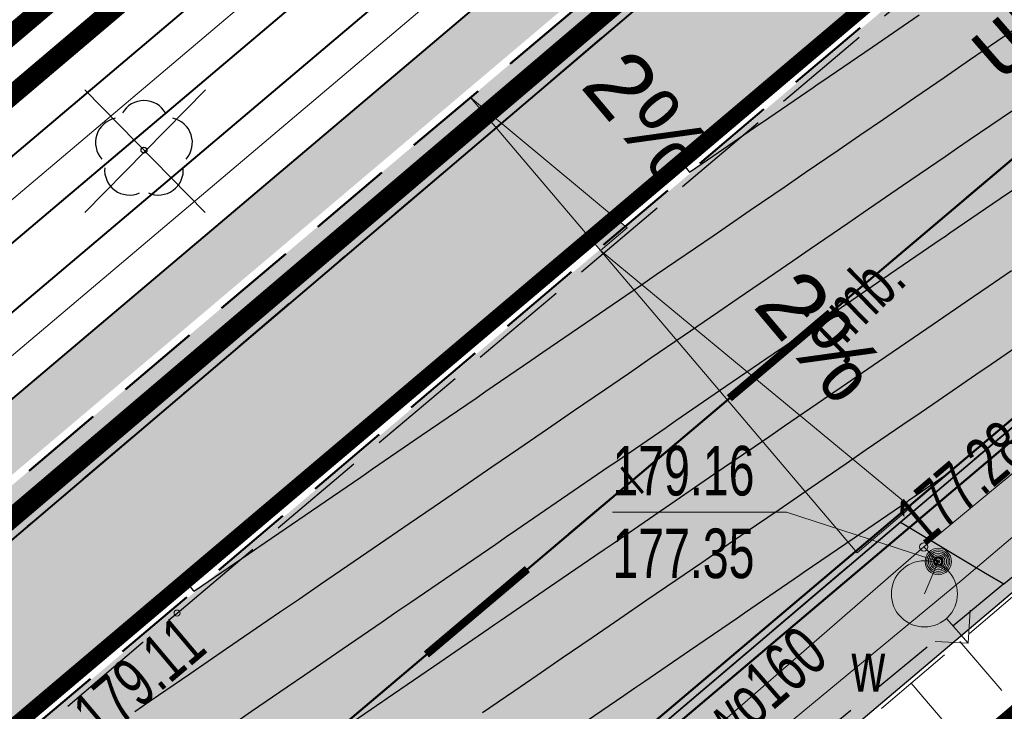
# Model space of a CAD drawing. Header units: metres. Extents: x 7429064 to 7431133, y 5709479 to 5714472.
# Tile 137 of 176: x 7429777 to 7429792, y 5710093 to 5710104. Entities that reach past the tile are written whole.
import ezdxf
from ezdxf.enums import TextEntityAlignment as Align

# ---------------------------------------------------------------- set-up
doc = ezdxf.new("R2010")
doc.units = ezdxf.units.M
for name, pattern in [('1', [0]), ('12', [3, 1, -1, 0, -1]), ('2_BUBZ02', [1.75, 1.25, -0.5]), ('2_KTCR02', [1.5, 1, -0.5]), ('2_KTJZ01', [2, 1.5, -0.5]), ('2_KTKR01', [0]), ('3_1', [0]), ('3_14', [1, -1]), ('3_BUBZ02G', [1.75, 1.25, -0.5]), ('3_KTCR02', [1.5, 1, -0.5]), ('3_KTJZ01', [2, 1.5, -0.5]), ('3_KTKR01', [0]), ('4_SUPW_01', [0]), ('7_1', [0]), ('7_SUPW_01', [0]), ('CENTER2', [1.125, 0.75, -0.125, 0.125, -0.125]), ('DASHED', [19.05, 12.7, -6.35]), ('HIDDEN', [0.375, 0.25, -0.125])]:
    doc.linetypes.add(name, pattern=pattern)
for name, color, linetype in [('_1_Mapa', 7, 'Continuous'), ('_1_X-REFY', 7, 'Continuous'), ('C-DROGI-SYTUACJA-ETYKIETY', 7, 'Continuous'), ('C-TEREN', 7, 'Continuous'), ('zzz.gaHSDomyslna', 7, 'Continuous')]:
    doc.layers.add(name, color=color, linetype=linetype)
doc.layers.add('_Brudnopis', color=22, linetype='Continuous', lineweight=50, plot=False)
for name, color, linetype, lineweight in [('_D_7_PAS DROGOWY-LINIA ROZGR TEREN INW', 222, 'HIDDEN', 50), ('_D_7_PAS DROGOWY_PODZIAL', 1, 'Continuous', 50), ('_D_7_TEREN NIEZBEDNY DLA OB_BUD', 252, 'HIDDEN', 50), ('_D_8_Wymiary', 7, 'Continuous', 20), ('_skarpy', 84, 'Continuous', 40), ('_wycinka_ZUDP', 1, 'Continuous', 30), ('BUBZ_L_1', 252, '2_BUBZ02', 18), ('D_1_KOCIE OCZKA', 7, 'Continuous', 50), ('D_1_LINIA_KRAWĘŻNIK_BET_20_30 WYN 12 CM - III', 7, 'Continuous', 50), ('D_1_Nachylenie_poprzeczne', 7, 'Continuous', 20), ('gaPoziome', 7, 'Continuous', 30), ('GMINA_L_0', 252, '12', 35), ('KRAWĘŻNIK BETONOWY 12_25 WYN 0 CM', 250, 'DASHED', 50), ('KTCR_L_1', 252, '2_KTCR02', 30), ('KTJZ_E_T_0', 252, 'Continuous', 15), ('KTJZ_L_0', 252, '2_KTJZ01', 30), ('KTKR_L_0', 252, '2_KTKR01', 30), ('RTPW_T_1', 252, 'Continuous', 15), ('skarpa', 82, 'ŚLADY', 20), ('SUPW_E_T_0', 252, 'Continuous', 15), ('SUPW_L_0', 252, '4_SUPW_01', 18), ('SUTW_T_0', 252, 'Continuous', 18), ('SUUW_E_T_5', 252, 'Continuous', 15), ('SUUW_T_0', 252, 'Continuous', 18), ('SUUW_T_7', 252, 'Continuous', 18)]:
    doc.layers.add(name, color=color, linetype=linetype, lineweight=lineweight)
doc.layers.add('D_1_LINIA_OBRZEŻE_BET_6x30cm - III', color=24, linetype='Continuous', lineweight=30, transparency=0.3)
for name, color, linetype, lineweight, true_color, transparency in [('D_2_HECZ_CHODNIK_KOSTKA', 7, 'Continuous', 0, 0xf7f588, 0.35), ('D_2_HECZ_JEZDNIA KR3- NOWA KONSTRUKCJA', 7, 'Continuous', 13, 0x99e6ff, 0.3), ('D_2_HECZ_JEZDNIA KR3- NOWA KONSTRUKCJA G4', 7, 'Continuous', 13, 0xbdbdbd, 0.3)]:
    doc.layers.add(name, color=color, linetype=linetype, lineweight=lineweight, true_color=true_color, transparency=transparency)
for name, color, linetype, lineweight, true_color in [('DZIALKA_L_0', 7, '1', 40, 0x008000), ('HECZ DROGI ROWEROWE', 7, 'Continuous', 13, 0xff8a8a), ('OBOP_T_1_a', 7, 'Continuous', 30, 0x008000)]:
    doc.layers.add(name, color=color, linetype=linetype, lineweight=lineweight, true_color=true_color)
doc.styles.add('ARIAL', font='arial.ttf')
doc.styles.add('wym500', font='arial.ttf', dxfattribs={"width": 0.9, "height": 0.9})
doc.linetypes.add('ŚLADY', pattern='A,3.81,[130,ltypeshp.shx,S=6.35,R=0,X=0,Y=0],3.81', length=7.62)

# ---------------------------------------------------------------- blocks, each defined once
blk = doc.blocks.new('A$C59100B2D')
at = {"layer": '_wycinka_ZUDP'}
for points in [[(0.701, -0.713), (-0.701, 0.713)], [(-0.7, -0.713), (0.701, 0.713)]]:
    blk.add_lwpolyline(points, dxfattribs=at)
blk = doc.blocks.new('3_RTPW02')
at = {"linetype": 'Continuous'}
blk.add_circle((0, 0), 0.045, dxfattribs=at)
blk = doc.blocks.new('4_OBOP02_01')
at = {"linetype": 'Continuous'}
blk.add_circle((0, 0), 0.045, dxfattribs=at)
for centre, start, end in [((0, 0.375), 30.1401, 149.8599), ((-0.357, 0.116), 102.1445, 221.86), ((0.357, 0.116), 318.14, 77.8555), ((-0.22, -0.303), 174.1482, 293.8542), ((0.22, -0.303), 246.1458, 5.8518)]:
    blk.add_arc(centre, 0.375, start, end, dxfattribs=at)
blk = doc.blocks.new('7_SUPS01_08')
at = {"linetype": 'Continuous'}
blk.add_circle((0, 0), 0.0625, dxfattribs=at)
blk = doc.blocks.new('7_SUUS02')
at = {"linetype": 'Continuous'}
for p, q in [((0, 1), (-0.35355, 0.64645)), ((0, 1), (0.35355, 0.64645)), ((0, 0.5), (0, 1))]:
    blk.add_line(p, q, dxfattribs=at)
blk.add_circle((0, 0), 0.5, dxfattribs=at)
blk = doc.blocks.new('7_SUUS25')
at = {"linetype": 'Continuous'}
for radius in [0.2, 0.175, 0.15, 0.125, 0.1, 0.075, 0.05, 0.025, 0.00715]:
    blk.add_circle((0, 0), radius, dxfattribs=at)
blk = doc.blocks.new('X-ref_MDCP_Szara')
at = {"layer": 'BUBZ_L_1', "linetype": '3_BUBZ02G'}
blk.add_line((7429785.04, 5710088.99), (7429807.25, 5710107.96), dxfattribs=at)
at = {"layer": 'BUBZ_L_1', "linetype": '3_1'}
for p, q in [((7429791.547, 5710094.548), (7429792.179, 5710093.809)), ((7429790.811, 5710093.919), (7429792.069, 5710092.447))]:
    blk.add_line(p, q, dxfattribs=at)
at = {"layer": 'DZIALKA_L_0', "linetype": '1'}
blk.add_line((7429836.45, 5710146.5), (7429660.24, 5709996.55), dxfattribs=at)
at = {"layer": 'GMINA_L_0', "linetype": '12'}
blk.add_line((7429660.24, 5709996.55), (7429836.45, 5710146.5), dxfattribs=at)
at = {"layer": 'KTCR_L_1', "linetype": '3_14'}
blk.add_line((7429783.6, 5710090.37), (7429790.648, 5710096.353), dxfattribs=at)
at = {"layer": 'KTCR_L_1', "linetype": '3_KTCR02'}
for p, q in [((7429790.648, 5710096.353), (7429792.21, 5710095.42)), ((7429792.21, 5710095.42), (7429784.83, 5710089.32))]:
    blk.add_line(p, q, dxfattribs=at)
at = {"layer": 'KTJZ_L_0', "linetype": '3_KTJZ01'}
for p, q in [((7429779.71, 5710094.98), (7429802.62, 5710114.32)), ((7429806.63, 5710109.92), (7429783.6, 5710090.37)), ((7429792.21, 5710095.42), (7429796.72, 5710099.12)), ((7429790.648, 5710096.353), (7429792.21, 5710095.42)), ((7429756.74, 5710075.42), (7429779.71, 5710094.98))]:
    blk.add_line(p, q, dxfattribs=at)
at = {"layer": 'KTJZ_L_0', "linetype": '3_14'}
blk.add_line((7429790.648, 5710096.353), (7429796.334, 5710101.18), dxfattribs=at)
at = {"layer": 'KTKR_L_0', "linetype": '3_KTKR01'}
for p, q in [((7429796.334, 5710101.18), (7429790.648, 5710096.353)), ((7429790.648, 5710096.353), (7429783.6, 5710090.37))]:
    blk.add_line(p, q, dxfattribs=at)
at = {"layer": 'SUPW_L_0', "linetype": '7_SUPW_01'}
for p, q in [((7429791, 5710095.98), (7429824.148, 5710123.412)), ((7429791.577, 5710095.478), (7429809.919, 5710111.066)), ((7429732.87, 5710045.46), (7429791, 5710095.98)), ((7429791, 5710095.98), (7429791.22, 5710095.76)), ((7429791.22, 5710095.76), (7429791.01, 5710095.27)), ((7429784.619, 5710089.725), (7429791.577, 5710095.478))]:
    blk.add_line(p, q, dxfattribs=at)
at = {"layer": 'SUPW_L_0', "linetype": '7_1'}
for p, q in [((7429791, 5710095.98), (7429824.148, 5710123.412)), ((7429809.919, 5710111.066), (7429791.577, 5710095.478)), ((7429732.87, 5710045.46), (7429791, 5710095.98)), ((7429791.22, 5710095.76), (7429791, 5710095.98)), ((7429791.01, 5710095.27), (7429791.22, 5710095.76)), ((7429791.577, 5710095.478), (7429784.619, 5710089.725))]:
    blk.add_line(p, q, dxfattribs=at)
at = {"layer": 'SUTW_T_0', "linetype": 'Continuous'}
for p in [(7429786.293, 5710096.508), (7429791.22, 5710095.76)]:
    blk.add_line(p, (7429788.926, 5710096.508), dxfattribs=at)
at = {"layer": 'OBOP_T_1_a'}
blk.add_blockref('4_OBOP02_01', (7429779.21, 5710101.98), dxfattribs=at)
at = {"layer": 'RTPW_T_1'}
blk.add_blockref('3_RTPW02', (7429779.71, 5710094.98), dxfattribs=at)
at = {"layer": 'SUTW_T_0'}
for p in [(7429791, 5710095.98), (7429791.22, 5710095.76)]:
    blk.add_blockref('7_SUPS01_08', p, dxfattribs=at)
at = {"layer": 'SUUW_T_0', "rotation": 221.5944809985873}
blk.add_blockref('7_SUUS02', (7429791.01, 5710095.27), dxfattribs=at)
at = {"layer": 'SUUW_T_7', "rotation": 37.51748143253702}
blk.add_blockref('7_SUUS25', (7429791.22, 5710095.76), dxfattribs=at)
at = {"layer": 'KTJZ_E_T_0', "width": 0.7}
blk.add_text('j.mb.', height=0.75, rotation=44.3969, dxfattribs=at).set_placement((7429790.033, 5710099.647), align=Align.MIDDLE)
at = {"layer": 'RTPW_T_1', "width": 0.7}
blk.add_text('179.11', height=0.75, rotation=40.1701, dxfattribs=at).set_placement((7429779.71, 5710094.98), align=Align.TOP_RIGHT)
at = {"layer": 'SUPW_E_T_0', "width": 0.7}
blk.add_text('wo160', height=0.75, rotation=40.9935, dxfattribs=at).set_placement((7429788.567, 5710093.866), align=Align.MIDDLE)
at = {"layer": 'SUTW_T_0', "width": 0.7}
blk.add_text('177.28', height=0.75, rotation=40.26, dxfattribs=at).set_placement((7429791, 5710095.98))
for s, p in [('179.16', (7429786.293, 5710097.508)), ('177.35', (7429786.293, 5710096.258))]:
    blk.add_text(s, height=0.75, dxfattribs=at).set_placement(p, align=Align.TOP_LEFT)
at = {"layer": 'SUUW_E_T_5', "width": 0.7}
blk.add_text('w', height=0.75, dxfattribs=at).set_placement((7429789.909, 5710094.54), align=Align.TOP_LEFT)
blk = doc.blocks.new('*U286')
at = {"layer": 'zzz.gaHSDomyslna', "color": 140}
for points in [[(100.641, 85.412, 0.12, 0.12, 0), (102.168, 86.704, 0.12, 0.12, 0)], [(96.061, 81.537, 0.12, 0.12, 0), (97.588, 82.828, 0.12, 0.12, 0)]]:
    blk.add_lwpolyline(points, format="xyseb", dxfattribs=at)
blk = doc.blocks.new('*U217')
at = {"linetype": 'Continuous', "lineweight": 0}
h = blk.add_hatch(color=0, dxfattribs=at)
edge = h.paths.add_edge_path()
edge.add_ellipse((-0.35, 0.6), major_axis=(0, 0.6), ratio=0.333333, start_angle=339.1791, end_angle=685.9352)
edge.add_line((-0.238, 1.097), (-0.232, 1.157))
edge.add_line((-0.232, 1.157), (0.005, 0.684))
edge.add_arc((-0.017, 0.673), 0.0247, 0, 26.5651, ccw=False)
edge.add_line((0.008, 0.673), (0.008, 0.425))
edge.add_arc((0.032, 0.425), 0.0247, 180, 270)
edge.add_line((0.032, 0.4), (0.076, 0.4))
edge.add_arc((0.076, 0.425), 0.0247, 270, 290.3551)
edge.add_line((0.085, 0.402), (0.158, 0.429))
edge.add_ellipse((0.35, 0.6), major_axis=(0, 0.6), ratio=0.333333, start_angle=106.5707, end_angle=378.3144)
edge.add_line((0.287, 1.17), (0.215, 1.519))
edge.add_line((0.215, 1.519), (0.251, 1.765))
edge.add_line((0.251, 1.765), (0.256, 1.765))
edge.add_line((0.256, 1.765), (0.271, 1.808))
edge.add_line((0.271, 1.808), (0.271, 1.863))
edge.add_line((0.271, 1.863), (0.143, 1.863))
edge.add_line((0.143, 1.863), (0.137, 1.808))
edge.add_line((0.137, 1.808), (0.203, 1.765))
edge.add_line((0.203, 1.765), (0.185, 1.641))
edge.add_line((0.185, 1.641), (-0.18, 1.641))
edge.add_line((-0.18, 1.641), (-0.159, 1.833))
edge.add_spline(control_points=[(-0.159, 1.833), (-0.157, 1.839), (-0.147, 1.859), (-0.12, 1.861), (-0.1, 1.863)], knot_values=[0, 0, 0, 0, 0.02025, 0.071822, 0.071822, 0.071822, 0.071822], degree=3, periodic=0)
edge.add_line((-0.1, 1.863), (-0.05, 1.863))
edge.add_line((-0.05, 1.863), (-0.05, 2))
edge.add_line((-0.05, 2), (-0.131, 2))
edge.add_spline(control_points=[(-0.131, 2), (-0.139, 1.999), (-0.149, 1.994), (-0.157, 1.989)], knot_values=[0.067484, 0.067484, 0.067484, 0.067484, 0.093736, 0.093736, 0.093736, 0.093736], degree=3, periodic=0)
edge.add_arc((-0.116, 1.918), 0.0817, 120.1379, 168.8933)
edge.add_line((-0.196, 1.934), (-0.279, 1.161))
h.paths.add_polyline_path([(-0.195, 1.5), (0.165, 1.5), (0.05, 0.7), (-0.222, 1.244)], flags=16)
edge = h.paths.add_edge_path(flags=16)
edge.add_ellipse((-0.35, 0.6), major_axis=(0, -0.45), ratio=0.350072, start_angle=159.1526, end_angle=502.0815, ccw=False)
edge.add_line((-0.294, 1.021), (-0.325, 0.734))
edge.add_arc((-0.337, 0.736), 0.0128, 322.797, 353.8856, ccw=False)
edge.add_line((-0.327, 0.728), (-0.359, 0.686))
edge.add_arc((-0.33, 0.663), 0.0365, 142.797, 180)
edge.add_line((-0.367, 0.663), (-0.367, 0.571))
edge.add_arc((-0.354, 0.571), 0.0128, 180, 270)
edge.add_line((-0.354, 0.558), (-0.346, 0.558))
edge.add_arc((-0.346, 0.571), 0.0128, 270, 333.0195)
edge.add_spline(control_points=[(-0.335, 0.565), (-0.322, 0.589), (-0.301, 0.632), (-0.283, 0.681), (-0.28, 0.703), (-0.28, 0.705)], knot_values=[0.007888, 0.007888, 0.007888, 0.007888, 0.089431, 0.152858, 0.158023, 0.158023, 0.158023, 0.158023], degree=3, periodic=0)
edge.add_line((-0.28, 0.705), (-0.253, 0.955))
edge = h.paths.add_edge_path(flags=16)
edge.add_line((0.195, 1.379), (0.249, 1.118))
edge.add_ellipse((0.35, 0.6), major_axis=(0, 0.6), ratio=0.333333, start_angle=390.3444, end_angle=440.4059)
edge.add_line((0.153, 0.7), (0.098, 0.7))
edge.add_line((0.098, 0.7), (0.195, 1.379))
edge = h.paths.add_edge_path(flags=16)
edge.add_ellipse((0.35, 0.6), major_axis=(0, -0.45), ratio=0.350072, start_angle=290.1309, end_angle=617.1604, ccw=False)
edge.add_line((0.202, 0.445), (0.35, 0.5))
edge.add_arc((0.278, 0.595), 0.119, 307.1318, 362.4334)
edge.add_line((0.397, 0.6), (0.397, 0.675))
edge.add_arc((0.372, 0.675), 0.0247, 0, 90)
edge.add_line((0.372, 0.7), (0.196, 0.7))
blk = doc.blocks.new('*U218')
at = {"linetype": 'Continuous', "lineweight": 0}
h = blk.add_hatch(color=0, dxfattribs=at)
edge = h.paths.add_edge_path()
edge.add_ellipse((-0.35, 0.6), major_axis=(0, 0.6), ratio=0.333333, start_angle=339.1791, end_angle=685.9352)
edge.add_line((-0.238, 1.097), (-0.232, 1.157))
edge.add_line((-0.232, 1.157), (0.005, 0.684))
edge.add_arc((-0.017, 0.673), 0.0247, 0, 26.5651, ccw=False)
edge.add_line((0.008, 0.673), (0.008, 0.425))
edge.add_arc((0.032, 0.425), 0.0247, 180, 270)
edge.add_line((0.032, 0.4), (0.076, 0.4))
edge.add_arc((0.076, 0.425), 0.0247, 270, 290.3551)
edge.add_line((0.085, 0.402), (0.158, 0.429))
edge.add_ellipse((0.35, 0.6), major_axis=(0, 0.6), ratio=0.333333, start_angle=106.5707, end_angle=378.3144)
edge.add_line((0.287, 1.17), (0.215, 1.519))
edge.add_line((0.215, 1.519), (0.251, 1.765))
edge.add_line((0.251, 1.765), (0.256, 1.765))
edge.add_line((0.256, 1.765), (0.271, 1.808))
edge.add_line((0.271, 1.808), (0.271, 1.863))
edge.add_line((0.271, 1.863), (0.143, 1.863))
edge.add_line((0.143, 1.863), (0.137, 1.808))
edge.add_line((0.137, 1.808), (0.203, 1.765))
edge.add_line((0.203, 1.765), (0.185, 1.641))
edge.add_line((0.185, 1.641), (-0.18, 1.641))
edge.add_line((-0.18, 1.641), (-0.159, 1.833))
edge.add_spline(control_points=[(-0.159, 1.833), (-0.157, 1.839), (-0.147, 1.859), (-0.12, 1.861), (-0.1, 1.863)], knot_values=[0, 0, 0, 0, 0.02025, 0.071822, 0.071822, 0.071822, 0.071822], degree=3, periodic=0)
edge.add_line((-0.1, 1.863), (-0.05, 1.863))
edge.add_line((-0.05, 1.863), (-0.05, 2))
edge.add_line((-0.05, 2), (-0.131, 2))
edge.add_spline(control_points=[(-0.131, 2), (-0.139, 1.999), (-0.149, 1.994), (-0.157, 1.989)], knot_values=[0.067484, 0.067484, 0.067484, 0.067484, 0.093736, 0.093736, 0.093736, 0.093736], degree=3, periodic=0)
edge.add_arc((-0.116, 1.918), 0.0817, 120.1379, 168.8933)
edge.add_line((-0.196, 1.934), (-0.279, 1.161))
h.paths.add_polyline_path([(-0.195, 1.5), (0.165, 1.5), (0.05, 0.7), (-0.222, 1.244)], flags=16)
edge = h.paths.add_edge_path(flags=16)
edge.add_ellipse((-0.35, 0.6), major_axis=(0, -0.45), ratio=0.350072, start_angle=159.1526, end_angle=502.0815, ccw=False)
edge.add_line((-0.294, 1.021), (-0.325, 0.734))
edge.add_arc((-0.337, 0.736), 0.0128, 322.797, 353.8856, ccw=False)
edge.add_line((-0.327, 0.728), (-0.359, 0.686))
edge.add_arc((-0.33, 0.663), 0.0365, 142.797, 180)
edge.add_line((-0.367, 0.663), (-0.367, 0.571))
edge.add_arc((-0.354, 0.571), 0.0128, 180, 270)
edge.add_line((-0.354, 0.558), (-0.346, 0.558))
edge.add_arc((-0.346, 0.571), 0.0128, 270, 333.0195)
edge.add_spline(control_points=[(-0.335, 0.565), (-0.322, 0.589), (-0.301, 0.632), (-0.283, 0.681), (-0.28, 0.703), (-0.28, 0.705)], knot_values=[0.007888, 0.007888, 0.007888, 0.007888, 0.089431, 0.152858, 0.158023, 0.158023, 0.158023, 0.158023], degree=3, periodic=0)
edge.add_line((-0.28, 0.705), (-0.253, 0.955))
edge = h.paths.add_edge_path(flags=16)
edge.add_line((0.195, 1.379), (0.249, 1.118))
edge.add_ellipse((0.35, 0.6), major_axis=(0, 0.6), ratio=0.333333, start_angle=390.3444, end_angle=440.4059)
edge.add_line((0.153, 0.7), (0.098, 0.7))
edge.add_line((0.098, 0.7), (0.195, 1.379))
edge = h.paths.add_edge_path(flags=16)
edge.add_ellipse((0.35, 0.6), major_axis=(0, -0.45), ratio=0.350072, start_angle=290.1309, end_angle=617.1604, ccw=False)
edge.add_line((0.202, 0.445), (0.35, 0.5))
edge.add_arc((0.278, 0.595), 0.119, 307.1318, 362.4334)
edge.add_line((0.397, 0.6), (0.397, 0.675))
edge.add_arc((0.372, 0.675), 0.0247, 0, 90)
edge.add_line((0.372, 0.7), (0.196, 0.7))
blk = doc.blocks.new('*U223')
at = {"layer": 'zzz.gaHSDomyslna', "color": 140}
blk.add_lwpolyline([(0, 0, 0.24, 0.24, 0), (45.211, 38.249, 0.24, 0.24, 0)], format="xyseb", dxfattribs=at)
blk = doc.blocks.new('spearator')
at = {"layer": 'D_1_KOCIE OCZKA'}
h = blk.add_hatch(color=12, dxfattribs=at)
h.dxf.hatch_style = 1
edge = h.paths.add_edge_path()
edge.add_line((7429810.877, 5710121.625), (7429811.641, 5710122.271))
edge.add_arc((7429811.592, 5710122.328), 0.075, 310.2315, 490.2315)
edge.add_line((7429811.544, 5710122.386), (7429810.781, 5710121.74))
edge.add_arc((7429810.829, 5710121.683), 0.075, 130.2315, 310.2315)
at = {"layer": 'D_1_KOCIE OCZKA', "lineweight": 18, "flags": 128}
blk.add_lwpolyline([(7429810.877, 5710121.625), (7429811.641, 5710122.271, 1), (7429811.544, 5710122.386), (7429810.781, 5710121.74, 1)], format="xyb", close=True, dxfattribs=at)
blk = doc.blocks.new('X-ref_SOR')
at = {"layer": 'D_1_KOCIE OCZKA'}
for p in [(-22.757, -19.253), (-25.391, -21.481), (-28.903, -24.452), (-32.415, -27.423)]:
    blk.add_blockref('spearator', p, dxfattribs=at)
at = {"layer": 'gaPoziome'}
for name, p in [('*U286', (7429687.419, 5710012.817)), ('*U223', (7429746.316, 5710067.104))]:
    blk.add_blockref(name, p, dxfattribs=at)
at = {"layer": 'gaPoziome', "color": 140}
for name, p, rotation in [('*U218', (7429788.419, 5710105.415), 133.0520364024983), ('*U217', (7429786.298, 5710102.197), 308.4891535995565)]:
    blk.add_blockref(name, p, dxfattribs=dict(at, rotation=rotation))
blk = doc.blocks.new('x-ref_warstwice')
at = {"layer": 'C-TEREN', "color": 46, "linetype": 'Continuous', "lineweight": 30}
for p, q in [((7429790.219, 5710103.54, 179.1), (7429790.93, 5710104.027, 179.1)), ((7429789.458, 5710103.019, 179.1), (7429790.219, 5710103.54, 179.1)), ((7429789.39, 5710102.972, 179.1), (7429789.458, 5710103.019, 179.1)), ((7429788.56, 5710102.404, 179.1), (7429789.326, 5710102.929, 179.1)), ((7429789.326, 5710102.929, 179.1), (7429789.39, 5710102.972, 179.1)), ((7429787.731, 5710101.836, 179.1), (7429788.524, 5710102.379, 179.1)), ((7429788.524, 5710102.379, 179.1), (7429788.56, 5710102.404, 179.1)), ((7429787.459, 5710101.649, 179.1), (7429787.731, 5710101.836, 179.1)), ((7429787.381, 5710101.741, 179.1), (7429787.433, 5710101.679, 179.1)), ((7429787.433, 5710101.679, 179.1), (7429787.459, 5710101.649, 179.1))]:
    blk.add_line(p, q, dxfattribs=at)
at = {"layer": 'C-TEREN', "color": 42, "linetype": 'HIDDEN', "lineweight": 25, "ltscale": 10}
for points, elevation in [([(7429780.547, 5710093.296), (7429780.838, 5710093.496), (7429781.376, 5710093.865), (7429781.64, 5710094.045), (7429782.206, 5710094.433), (7429782.811, 5710094.848), (7429783.035, 5710095.001), (7429783.244, 5710095.144), (7429783.864, 5710095.569), (7429784.528, 5710096.024), (7429784.693, 5710096.137), (7429784.848, 5710096.243), (7429785.523, 5710096.705), (7429786.245, 5710097.2), (7429786.352, 5710097.273), (7429787.103, 5710097.788), (7429787.181, 5710097.841), (7429787.254, 5710097.891), (7429788.01, 5710098.409), (7429788.82, 5710098.964), (7429788.84, 5710098.977), (7429789.396, 5710099.359), (7429789.669, 5710099.546), (7429790.462, 5710100.089), (7429790.498, 5710100.114), (7429791.264, 5710100.638), (7429791.327, 5710100.682), (7429791.395, 5710100.728), (7429792.157, 5710101.25), (7429792.868, 5710101.737)], 179.16), ([(7429779.072, 5710093.492), (7429779.304, 5710093.651), (7429779.901, 5710094.06), (7429780.459, 5710094.442), (7429780.731, 5710094.628), (7429781.261, 5710094.992), (7429781.56, 5710095.196), (7429781.879, 5710095.415), (7429782.389, 5710095.764), (7429782.865, 5710096.09), (7429783.218, 5710096.332), (7429783.596, 5710096.591), (7429784.048, 5710096.9), (7429784.469, 5710097.189), (7429784.877, 5710097.468), (7429785.313, 5710097.767), (7429785.706, 5710098.037), (7429786.171, 5710098.355), (7429786.535, 5710098.605), (7429786.875, 5710098.838), (7429787.364, 5710099.173), (7429787.888, 5710099.531), (7429788.194, 5710099.741), (7429788.746, 5710100.12), (7429789.023, 5710100.309), (7429789.281, 5710100.486), (7429789.852, 5710100.877), (7429790.083, 5710101.035), (7429790.681, 5710101.445), (7429791.322, 5710101.884), (7429791.511, 5710102.013), (7429791.687, 5710102.134), (7429792.34, 5710102.581)], 179.14), ([(7429779.888, 5710095.401), (7429779.954, 5710095.323), (7429779.965, 5710095.31), (7429780.081, 5710095.389), (7429780.085, 5710095.391), (7429780.883, 5710095.938), (7429780.914, 5710095.96), (7429780.947, 5710095.982), (7429781.743, 5710096.528), (7429782.487, 5710097.037), (7429782.572, 5710097.096), (7429782.664, 5710097.159), (7429783.402, 5710097.664), (7429784.091, 5710098.136), (7429784.231, 5710098.232), (7429784.381, 5710098.335), (7429785.06, 5710098.8), (7429785.239, 5710098.923), (7429785.889, 5710099.368), (7429786.497, 5710099.784), (7429786.719, 5710099.936), (7429786.956, 5710100.099), (7429787.548, 5710100.504), (7429787.814, 5710100.687), (7429788.377, 5710101.072), (7429788.903, 5710101.433), (7429789.206, 5710101.641), (7429789.705, 5710101.982), (7429790.036, 5710102.209), (7429790.39, 5710102.451), (7429790.865, 5710102.777), (7429791.309, 5710103.081), (7429791.694, 5710103.345), (7429792.106, 5710103.627), (7429792.523, 5710103.913)], 179.12), ([(7429782.022, 5710093.101), (7429782.82, 5710093.648), (7429782.852, 5710093.669), (7429782.885, 5710093.692), (7429783.681, 5710094.237), (7429784.424, 5710094.747), (7429784.51, 5710094.805), (7429784.602, 5710094.868), (7429785.339, 5710095.374), (7429786.028, 5710095.846), (7429786.169, 5710095.942), (7429786.318, 5710096.044), (7429786.998, 5710096.51), (7429787.177, 5710096.632), (7429787.827, 5710097.078), (7429788.434, 5710097.494), (7429788.656, 5710097.646), (7429788.894, 5710097.809), (7429789.485, 5710098.214), (7429789.752, 5710098.397), (7429790.315, 5710098.782), (7429790.84, 5710099.142), (7429791.144, 5710099.35), (7429791.642, 5710099.692), (7429791.973, 5710099.918), (7429792.327, 5710100.161)], 179.18), ([(7429785.802, 5710093.279), (7429786.466, 5710093.733), (7429786.631, 5710093.847), (7429786.785, 5710093.952), (7429787.46, 5710094.415), (7429788.182, 5710094.909), (7429788.29, 5710094.983), (7429789.041, 5710095.498), (7429789.119, 5710095.551), (7429789.192, 5710095.601), (7429789.948, 5710096.119), (7429790.758, 5710096.674), (7429790.777, 5710096.687), (7429791.334, 5710097.069)], 179.22)]:
    blk.add_lwpolyline(points, dxfattribs=dict(at, elevation=elevation))
at = {"layer": 'C-TEREN', "color": 46, "linetype": 'Continuous', "lineweight": 30, "elevation": 179.2}
blk.add_lwpolyline([(7429784.327, 5710093.474), (7429784.803, 5710093.8), (7429785.156, 5710094.042), (7429785.534, 5710094.301), (7429785.985, 5710094.61), (7429786.407, 5710094.899), (7429786.814, 5710095.178), (7429787.25, 5710095.477), (7429787.644, 5710095.746), (7429788.109, 5710096.065), (7429788.473, 5710096.314), (7429788.813, 5710096.547), (7429789.302, 5710096.882), (7429789.826, 5710097.241), (7429790.131, 5710097.451), (7429790.684, 5710097.829), (7429790.961, 5710098.019), (7429791.219, 5710098.196), (7429791.79, 5710098.587), (7429792.021, 5710098.745), (7429792.619, 5710099.155)], dxfattribs=at)
blk = doc.blocks.new('AeccTickLine')
at = {"color": 0, "linetype": 'ByBlock', "lineweight": -2}
blk.add_line((0, 1), (0, -1), dxfattribs=at)
blk = doc.blocks.new('OŚ_Dąbrowskiego_1')
at = {"layer": '_D_8_Wymiary', "color": 1, "linetype": 'CENTER2', "lineweight": 35, "flags": 128}
blk.add_lwpolyline([(7429230.998, 5709660.664), (7429273.145, 5709676.622, 0.085629), (7429337.582, 5709714.618), (7429502.301, 5709854.381), (7429714.669, 5710036.139), (7429868.111, 5710165.952)], format="xyb", dxfattribs=at)
at = {"layer": 'C-DROGI-SYTUACJA-ETYKIETY', "color": 7, "linetype": 'Continuous', "lineweight": 60, "xscale": 0.25, "yscale": 0.25, "zscale": 0.25, "rotation": 40.23149243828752}
blk.add_blockref('AeccTickLine', (7429786.593, 5710096.988), dxfattribs=at)

msp = doc.modelspace()

# ---------------------------------------------------------------- hatches: boundary and pattern name
at = {"layer": 'D_1_Nachylenie_poprzeczne', "transparency": 33554508}
h = msp.add_hatch(color=256, dxfattribs=at)
h.dxf.hatch_style = 1
h.paths.add_polyline_path([(7429786.518, 5710100.808), (7429786.112, 5710100.464), (7429784.149, 5710102.779)])
h = msp.add_hatch(color=256, dxfattribs=at)
h.dxf.hatch_style = 1
h.paths.add_polyline_path([(7429790.805, 5710096.579), (7429789.992, 5710095.891), (7429786.112, 5710100.464)])
at = {"layer": 'D_2_HECZ_CHODNIK_KOSTKA', "transparency": 33554585}
h = msp.add_hatch(color=256, dxfattribs=at)
h.dxf.hatch_style = 1
h.paths.add_polyline_path([(7429638.934, 5709954.087), (7429640.777, 5709951.999), (7429638.441, 5709949.938), (7429636.626, 5709951.994)], flags=16)
edge = h.paths.add_edge_path(flags=16)
edge.add_arc((7429654.582, 5709963.368), 1.5, 0, 360)
h.paths.add_polyline_path([(7429662.693, 5709978.696), (7429660.193, 5709981.617), (7429660.302, 5709983.027), (7429663.87, 5709986.081), (7429664.797, 5709985.745), (7429665.85, 5709979.514), (7429664.189, 5709978.469)], flags=16)
edge = h.paths.add_edge_path(flags=16)
edge.add_arc((7429638.601, 5709947.846), 0.045, 131.8272, 219.3849)
edge.add_line((7429638.566, 5709947.817), (7429636.832, 5709946.394))
edge.add_line((7429636.832, 5709946.394), (7429635.391, 5709947.983))
edge.add_line((7429635.391, 5709947.983), (7429637.179, 5709949.435))
edge.add_line((7429637.179, 5709949.435), (7429638.571, 5709947.879))
edge = h.paths.add_edge_path(flags=16)
edge.add_arc((7429645.82, 5709955.199), 1.5, 0, 180)
edge.add_arc((7429645.82, 5709955.199), 1.5, 180, 360)
edge = h.paths.add_edge_path()
edge.add_line((7429712.034, 5710029.935), (7429658.242, 5709983.896))
edge.add_arc((7429659.833, 5709982.472), 2.136, 138.1636, 217.4167)
edge.add_line((7429658.137, 5709981.174), (7429662.461, 5709976.122))
edge.add_line((7429662.461, 5709976.122), (7429648.558, 5709964.222))
edge.add_line((7429648.558, 5709964.222), (7429646.835, 5709966.236))
edge.add_line((7429646.835, 5709966.236), (7429635.022, 5709956.126))
edge.add_arc((7429638.273, 5709952.327), 5, 130.559, 179.1421)
edge.add_line((7429633.274, 5709952.402), (7429636.193, 5709940.012))
edge.add_line((7429636.193, 5709940.012), (7429636.937, 5709940.297))
edge.add_line((7429636.937, 5709940.297), (7429638.161, 5709941.514))
edge.add_line((7429638.161, 5709941.514), (7429636.84, 5709943.07))
edge.add_line((7429636.84, 5709943.07), (7429641.44, 5709947.06))
edge.add_line((7429641.44, 5709947.06), (7429642.8, 5709945.53))
edge.add_line((7429642.8, 5709945.53), (7429644.87, 5709947.34))
edge.add_line((7429644.87, 5709947.34), (7429643.5, 5709948.96))
edge.add_line((7429643.5, 5709948.96), (7429652.14, 5709956.36))
edge.add_line((7429652.14, 5709956.36), (7429658.31, 5709961.76))
edge.add_line((7429658.31, 5709961.76), (7429659.652, 5709960.219))
edge.add_line((7429659.652, 5709960.219), (7429660.67, 5709961.16))
edge.add_line((7429660.67, 5709961.16), (7429659.38, 5709962.66))
edge.add_line((7429659.38, 5709962.66), (7429662.38, 5709965.27))
edge.add_line((7429662.38, 5709965.27), (7429663.721, 5709963.735))
edge.add_line((7429663.721, 5709963.735), (7429664.65, 5709964.56))
edge.add_line((7429664.65, 5709964.56), (7429661.84, 5709967.78))
edge.add_line((7429661.84, 5709967.78), (7429666.72, 5709971.95))
edge.add_line((7429666.72, 5709971.95), (7429664.152, 5709974.98))
edge.add_line((7429664.152, 5709974.98), (7429668.661, 5709978.913))
edge.add_line((7429668.661, 5709978.913), (7429667.19, 5709980.588))
edge.add_line((7429667.19, 5709980.588), (7429666.126, 5709986.882))
edge.add_line((7429666.126, 5709986.882), (7429666.719, 5709988.519))
edge.add_line((7429666.719, 5709988.519), (7429714.477, 5710029.393))
edge.add_line((7429714.477, 5710029.393), (7429714.151, 5710029.773))
edge.add_line((7429714.151, 5710029.773), (7429712.034, 5710029.935))
edge = h.paths.add_edge_path()
edge.add_line((7429827.678, 5710127.816), (7429718.119, 5710035.128))
edge.add_line((7429718.119, 5710035.128), (7429717.952, 5710033.022))
edge.add_line((7429717.952, 5710033.022), (7429718.278, 5710032.643))
edge.add_line((7429718.278, 5710032.643), (7429831.149, 5710128.133))
edge.add_arc((7429829.636, 5710125.542), 3, 59.7039, 130.7355)
at = {"layer": 'D_2_HECZ_JEZDNIA KR3- NOWA KONSTRUKCJA'}
h = msp.add_hatch(color=256, dxfattribs=at)
h.dxf.hatch_style = 1
edge = h.paths.add_edge_path()
edge.add_arc((7429610.557, 5709990.469), 30, 310.559, 314.2935)
edge.add_arc((7429610.557, 5709990.469), 30, 314.2935, 325.3941)
edge.add_line((7429635.249, 5709973.431), (7429635.899, 5709972.672))
edge.add_line((7429635.899, 5709972.672), (7429667.702, 5709999.89))
edge.add_line((7429667.702, 5709999.89), (7429675.246, 5710006.347))
edge.add_line((7429675.246, 5710006.347), (7429712.724, 5710038.423))
edge.add_line((7429712.724, 5710038.423), (7429823.828, 5710132.378))
edge.add_line((7429823.828, 5710132.378), (7429834.316, 5710141.377))
edge.add_line((7429834.316, 5710141.377), (7429846.156, 5710151.524))
edge.add_line((7429846.156, 5710151.524), (7429850.099, 5710146.734))
edge.add_line((7429850.099, 5710146.734), (7429838.187, 5710136.85))
edge.add_line((7429838.187, 5710136.85), (7429827.698, 5710127.833))
edge.add_line((7429827.698, 5710127.833), (7429716.613, 5710033.854))
edge.add_line((7429716.613, 5710033.854), (7429633.474, 5709962.699))
edge.add_arc((7429636.726, 5709958.9), 5, 130.559, 193.2571)
edge.add_line((7429631.859, 5709957.753), (7429636.051, 5709939.958))
edge.add_line((7429636.051, 5709939.958), (7429630.653, 5709938.888))
edge.add_line((7429630.653, 5709938.888), (7429629.491, 5709943.821))
edge.add_arc((7429623.651, 5709942.445), 6, 13.2571, 130.559)
edge.add_line((7429619.749, 5709947.003), (7429619.729, 5709946.986))
edge.add_line((7429619.729, 5709946.986), (7429617.779, 5709949.265))
edge.add_line((7429617.779, 5709949.265), (7429606.383, 5709939.512))
edge.add_line((7429606.383, 5709939.512), (7429594.274, 5709929.149))
edge.add_line((7429594.274, 5709929.149), (7429594.825, 5709928.314))
edge.add_line((7429594.825, 5709928.314), (7429589.708, 5709924.935))
edge.add_arc((7429606.237, 5709899.9), 30, 123.434, 130.559)
edge.add_line((7429586.73, 5709922.692), (7429529.23, 5709873.48))
edge.add_line((7429529.23, 5709873.48), (7429502.179, 5709850.343))
edge.add_line((7429502.179, 5709850.343), (7429339.523, 5709712.33))
edge.add_arc((7429194.822, 5709882.942), 223.711, 294.66533, 310.3021, ccw=False)
edge.add_arc((7429190.304, 5709894.737), 236.317, 290.79615, 294.46753, ccw=False)
edge.add_line((7429274.207, 5709673.816), (7429245.41, 5709663.13))
edge.add_line((7429245.41, 5709663.13), (7429242.106, 5709661.907))
edge.add_line((7429242.106, 5709661.907), (7429240.354, 5709666.717))
edge.add_line((7429240.354, 5709666.717), (7429244.254, 5709668.201))
edge.add_line((7429244.254, 5709668.201), (7429272.082, 5709679.428))
edge.add_arc((7429195.246, 5709882.369), 217, 290.73736, 310.31443)
edge.add_line((7429335.641, 5709716.905), (7429500.355, 5709856.664))
edge.add_line((7429500.355, 5709856.664), (7429629.269, 5709966.997))
edge.add_line((7429629.269, 5709966.997), (7429630.064, 5709967.677))
at = {"layer": 'D_2_HECZ_JEZDNIA KR3- NOWA KONSTRUKCJA G4'}
h = msp.add_hatch(color=256, dxfattribs=at)
h.dxf.hatch_style = 1
h.paths.add_polyline_path([(7429743.285, 5710068.364), (7429790.786, 5710108.551), (7429790.217, 5710109.222), (7429747.297, 5710072.911), (7429742.716, 5710069.036)])
at = {"layer": 'HECZ DROGI ROWEROWE'}
h = msp.add_hatch(color=256, dxfattribs=at)
h.dxf.hatch_style = 1
edge = h.paths.add_edge_path()
edge.add_arc((7429796.82, 5710136.433), 20.404, 308.0322, 334.2528)
edge.add_arc((7429835.93, 5710116.897), 23.318, 143.7897, 152.7624, ccw=False)
edge.add_arc((7429839.325, 5710112.767), 28.527, 132.1511, 141.1238, ccw=False)
edge.add_line((7429820.181, 5710133.917), (7429834.124, 5710145.713))
edge.add_arc((7429837.354, 5710141.896), 5, 102.0154, 130.2315, ccw=False)
edge.add_line((7429836.313, 5710146.786), (7429842.063, 5710148.01))
edge.add_line((7429842.063, 5710148.01), (7429845.234, 5710150.73))
edge.add_line((7429845.234, 5710150.73), (7429843.045, 5710150.264))
edge.add_arc((7429842.629, 5710152.22), 2, 169.0596, 282.0154, ccw=False)
edge.add_line((7429840.665, 5710152.6), (7429846.908, 5710184.895))
edge.add_arc((7429848.38, 5710184.61), 1.5, 109.3988, 169.0596, ccw=False)
edge.add_line((7429847.882, 5710186.025), (7429848.854, 5710186.367))
edge.add_line((7429848.854, 5710186.367), (7429847.265, 5710191.424))
edge.add_line((7429847.265, 5710191.424), (7429846.903, 5710192.479))
edge.add_line((7429846.903, 5710192.479), (7429845.675, 5710198.449))
edge.add_arc((7429825.958, 5710195.082), 20.002, -10.9391, 9.6882, ccw=False)
edge.add_line((7429845.597, 5710191.287), (7429839.403, 5710159.242))
edge.add_arc((7429819.766, 5710163.038), 20, 310.2315, 349.0596, ccw=False)
edge.add_line((7429832.684, 5710147.769), (7429817.64, 5710135.042))
edge.add_arc((7429832.495, 5710117.483), 23, 130.2315, 151.7604)
edge.add_arc((7429794.613, 5710137.829), 20, 310.2315, 331.7604, ccw=False)
edge.add_line((7429807.531, 5710122.56), (7429710.78, 5710040.708))
edge.add_line((7429710.78, 5710040.708), (7429674.341, 5710009.522))
edge.add_arc((7429663.288, 5710022.437), 17, 303.434, 310.559, ccw=False)
edge.add_line((7429672.654, 5710008.25), (7429665.175, 5710003.312))
edge.add_arc((7429654.155, 5710020.002), 20, 287.2523, 303.434, ccw=False)
edge.add_line((7429660.087, 5710000.902), (7429655.396, 5709999.445))
edge.add_arc((7429662.069, 5709977.958), 22.5, 107.2523, 130.559)
edge.add_line((7429647.439, 5709995.052), (7429638.424, 5709987.337))
edge.add_arc((7429653.054, 5709970.242), 22.5, 130.559, 144.5953)
edge.add_line((7429634.715, 5709983.278), (7429621.962, 5709965.306))
edge.add_arc((7429606.364, 5709977.009), 19.5, 310.559, 323.1201, ccw=False)
edge.add_line((7429619.043, 5709962.194), (7429498.409, 5709858.948))
edge.add_line((7429498.409, 5709858.948), (7429409.747, 5709783.718))
edge.add_line((7429409.747, 5709783.718), (7429333.7, 5709719.193))
edge.add_arc((7429195.246, 5709882.369), 214, 294.99294, 310.31443, ccw=False)
edge.add_line((7429285.662, 5709688.408), (7429286.787, 5709685.755))
edge.add_arc((7429195.216, 5709882.43), 216.948, 294.96649, 310.31053)
edge.add_line((7429335.566, 5709716.997), (7429500.277, 5709856.756))
edge.add_line((7429500.277, 5709856.756), (7429621.38, 5709960.403))
edge.add_line((7429621.38, 5709960.403), (7429627.625, 5709965.748))
edge.add_line((7429627.625, 5709965.748), (7429629.904, 5709967.698))
edge.add_line((7429629.904, 5709967.698), (7429629.179, 5709968.529))
edge.add_arc((7429630.687, 5709969.843), 2, 144.5953, 221.0823, ccw=False)
edge.add_line((7429629.056, 5709971.002), (7429636.752, 5709981.829))
edge.add_arc((7429653.054, 5709970.242), 20, 130.559, 144.5953, ccw=False)
edge.add_line((7429640.049, 5709985.437), (7429649.631, 5709993.62))
edge.add_arc((7429662.069, 5709977.958), 20, 107.2523, 128.4533, ccw=False)
edge.add_line((7429656.137, 5709997.058), (7429665.185, 5709999.868))
edge.add_line((7429665.185, 5709999.868), (7429673.721, 5710005.504))
edge.add_arc((7429657.258, 5710030.439), 29.88, 303.434, 310.559)
edge.add_line((7429676.687, 5710007.738), (7429712.64, 5710038.509))
edge.add_line((7429712.64, 5710038.509), (7429809.391, 5710120.361))
edge.add_line((7429809.391, 5710120.361), (7429809.391, 5710120.361))

# ---------------------------------------------------------------- linework, layer by layer
at = {"layer": '_Brudnopis', "flags": 128}
msp.add_lwpolyline([(7429230.998, 5709660.664), (7429273.145, 5709676.622, 0.085605), (7429337.585, 5709714.618), (7429368.823, 5709741.125), (7429502.301, 5709854.381), (7429714.669, 5710036.139), (7429868.111, 5710165.952)], format="xyb", dxfattribs=at)
msp.add_lwpolyline([(7429504.409, 5709851.907), (7429716.775, 5710033.663), (7429870.21, 5710163.471)], dxfattribs=at)
at = {"layer": '_D_7_PAS DROGOWY-LINIA ROZGR TEREN INW', "ltscale": 10, "const_width": 0.3, "flags": 128}
for points in [[(7429287.498, 5709689.141), (7429307.71, 5709696.948), (7429435.698, 5709805.84), (7429660.078, 5709996.74), (7429836.288, 5710146.69)], [(7429668.8, 5709988.15), (7429832.91, 5710127.96)]]:
    msp.add_lwpolyline(points, dxfattribs=at)
at = {"layer": '_D_7_PAS DROGOWY_PODZIAL', "ltscale": 0.2, "const_width": 0.3, "flags": 128}
msp.add_lwpolyline([(7429838.788, 5710158.699), (7429835.061, 5710151.867), (7429707.929, 5710044.059), (7429670.336, 5710012.083), (7429661.685, 5710006.163), (7429648.718, 5710002.136), (7429632.935, 5709988.628), (7429615.789, 5709965.397), (7429495.458, 5709862.411), (7429330.756, 5709722.662), (7429319.402, 5709713.684), (7429307.842, 5709705.758), (7429296.806, 5709699.189), (7429282.846, 5709692.117), (7429269.349, 5709686.304), (7429250.2, 5709678.58), (7429239.824, 5709670.46)], dxfattribs=at)
at = {"layer": '_D_7_TEREN NIEZBEDNY DLA OB_BUD', "ltscale": 10, "const_width": 0.3, "flags": 128}
msp.add_lwpolyline([(7429838.642, 5710133.498), (7429838.163, 5710130.983), (7429669.785, 5709988.07), (7429674.221, 5709982.833), (7429665.132, 5709974.906), (7429667.705, 5709971.871), (7429662.832, 5709967.707), (7429665.637, 5709964.494), (7429637.109, 5709939.516), (7429616.438, 5709933.991), (7429410.711, 5709758.425), (7429398.46, 5709756.965), (7429363.725, 5709727.377), (7429364.497, 5709726.485), (7429330.157, 5709696.304), (7429317.553, 5709687.475), (7429303.139, 5709679.24), (7429296.402, 5709677.454), (7429295.854, 5709678.755), (7429285.213, 5709675.171), (7429285.468, 5709665.629), (7429278.469, 5709665.47), (7429278.347, 5709670.061), (7429254.481, 5709660.887), (7429229.937, 5709651.368), (7429224.487, 5709665.833), (7429244.657, 5709675.131), (7429249.847, 5709679.192), (7429269.079, 5709686.95), (7429282.549, 5709692.752), (7429296.468, 5709699.803), (7429307.464, 5709706.348), (7429318.986, 5709714.248), (7429330.313, 5709723.204), (7429495.004, 5709862.943), (7429615.273, 5709965.877), (7429632.42, 5709989.108), (7429648.373, 5710002.762), (7429661.377, 5710006.8), (7429669.911, 5710012.64), (7429707.476, 5710044.593), (7429834.508, 5710152.316), (7429838.121, 5710158.939), (7429844.755, 5710193.28), (7429843.741, 5710206.48), (7429852.314, 5710203.598), (7429849.368, 5710188.375), (7429850.227, 5710185.684), (7429848.746, 5710185.163), (7429846.827, 5710175.247), (7429842.58, 5710153.283), (7429856.534, 5710164.104), (7429864.199, 5710154.59)], close=True, dxfattribs=at)
at = {"layer": '_skarpy', "flags": 128}
for points in [[(7429787.645, 5710110.714), (7429745.488, 5710075.049)], [(7429788.291, 5710109.951), (7429746.134, 5710074.285)], [(7429788.808, 5710109.34), (7429746.651, 5710073.675)], [(7429789.454, 5710108.577), (7429747.297, 5710072.911)]]:
    msp.add_lwpolyline(points, dxfattribs=at)
at = {"layer": 'D_1_LINIA_KRAWĘŻNIK_BET_20_30 WYN 12 CM - III', "flags": 128}
msp.add_lwpolyline([(7429831.149, 5710128.133, 0.317837), (7429827.698, 5710127.833), (7429718.119, 5710035.128)], format="xyb", dxfattribs=at)
at = {"layer": 'D_1_LINIA_OBRZEŻE_BET_6x30cm - III', "flags": 128}
msp.add_lwpolyline([(7429718.278, 5710032.643), (7429831.149, 5710128.133)], dxfattribs=at)
at = {"layer": 'D_1_Nachylenie_poprzeczne'}
for points in [[(7429786.518, 5710100.808), (7429786.112, 5710100.464), (7429784.149, 5710102.779)], [(7429790.805, 5710096.579), (7429789.992, 5710095.891), (7429786.112, 5710100.464)]]:
    msp.add_lwpolyline(points, close=True, dxfattribs=at)
at = {"layer": 'KRAWĘŻNIK BETONOWY 12_25 WYN 0 CM', "ltscale": 0.1, "flags": 128}
for points in [[(7429837.411, 5710147.02), (7429836.313, 5710146.786, 0.123742), (7429834.124, 5710145.713), (7429820.181, 5710133.917, 0.101916), (7429815.198, 5710127.569, -0.101916), (7429809.468, 5710120.269), (7429736.706, 5710058.712)], [(7429807.531, 5710122.56), (7429790.863, 5710108.459), (7429710.78, 5710040.708), (7429674.341, 5710009.522, -0.031099), (7429672.654, 5710008.25), (7429665.175, 5710003.312, -0.070723), (7429660.087, 5710000.902), (7429655.396, 5709999.445, 0.102047), (7429647.439, 5709995.052), (7429638.424, 5709987.337, 0.061321), (7429634.715, 5709983.278), (7429622.219, 5709965.698)]]:
    msp.add_lwpolyline(points, format="xyb", dxfattribs=at)
at = {"layer": 'skarpa', "ltscale": 0.04}
for points in [[(7429787.968, 5710110.332), (7429745.811, 5710074.667)], [(7429789.131, 5710108.958), (7429746.974, 5710073.293)]]:
    msp.add_lwpolyline(points, dxfattribs=at)

# ---------------------------------------------------------------- block references
at = {"layer": '_1_Mapa'}
msp.add_blockref('X-ref_MDCP_Szara', (0, 0), dxfattribs=at)
at = {"layer": '_1_X-REFY'}
for name in ['X-ref_SOR', 'OŚ_Dąbrowskiego_1', 'x-ref_warstwice']:
    msp.add_blockref(name, (0, 0), dxfattribs=at)
at = {"layer": '_wycinka_ZUDP', "xscale": -1.3, "yscale": 1.3, "zscale": 1.3}
msp.add_blockref('A$C59100B2D', (7429779.227, 5710101.964), dxfattribs=at)

# ---------------------------------------------------------------- texts
at = {"layer": 'C-DROGI-SYTUACJA-ETYKIETY', "color": 7, "linetype": 'Continuous', "lineweight": -3, "insert": (7429800.424, 5710110.659), "char_height": 1, "attachment_point": 5, "rotation": 40.9877, "style": 'wym500'}
msp.add_mtext('ul. Dąbrowska droga powiatowa, klasy Z', dxfattribs=at)
at = {"layer": 'D_1_Nachylenie_poprzeczne', "style": 'ARIAL'}
for p in [(7429785.791, 5710102.946), (7429788.398, 5710099.622)]:
    msp.add_text('2%%%', height=1, rotation=310.1063, dxfattribs=at).set_placement(p)

doc.saveas('drawing.dxf')
